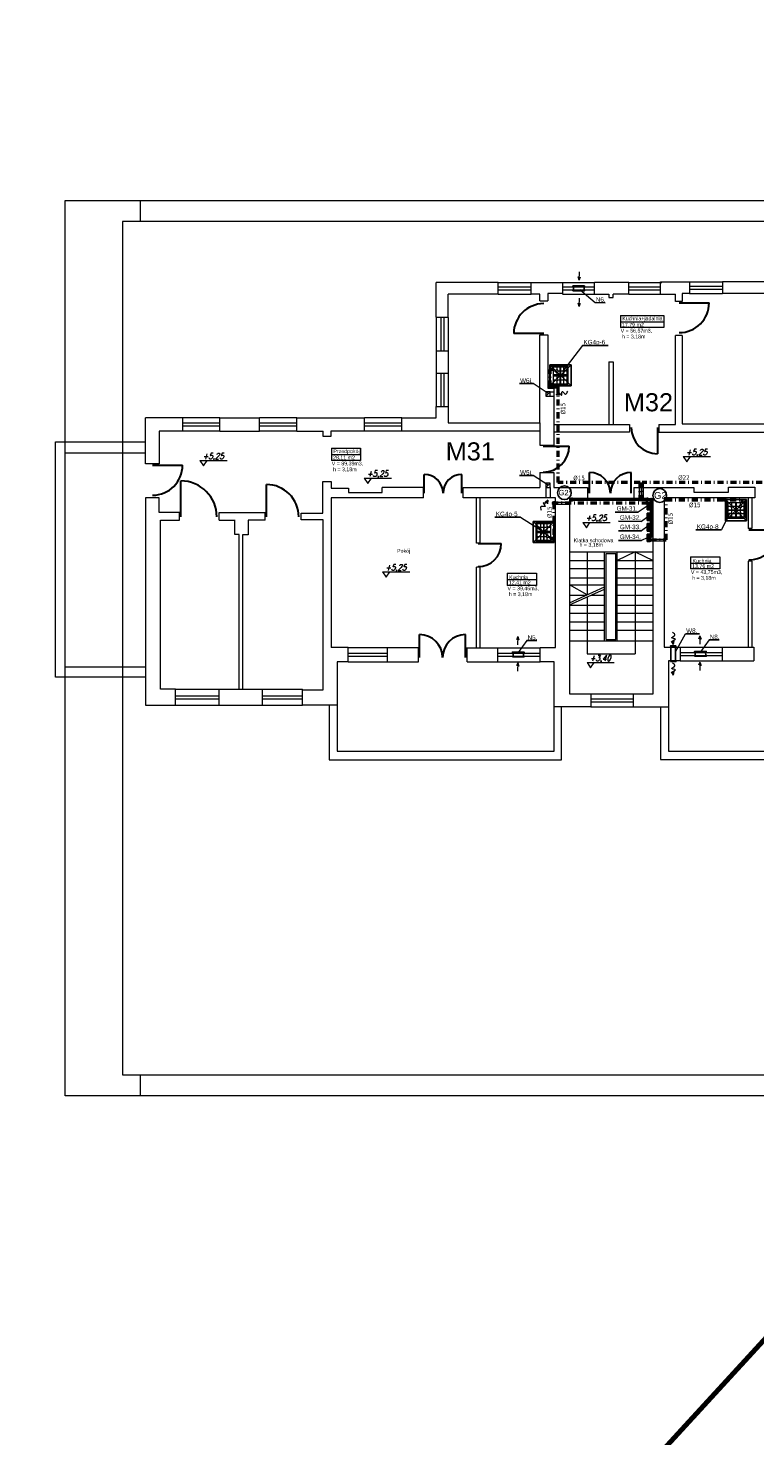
# Model space of a CAD drawing. Extents: x 34439 to 126910, y -74890 to 17912.
# Tile 21 of 144: x 87947 to 90357, y -59745 to -55075. Entities that reach past the tile are written whole.
import ezdxf
from ezdxf.enums import TextEntityAlignment as Align

# ---------------------------------------------------------------- set-up
doc = ezdxf.new("R2010")
doc.units = 0
doc.header["$MEASUREMENT"] = 0
for name, pattern in [('DASHDOT', [8.5, 4, -2, 0.5, -2]), ('DASHED', [19.05, 12.7, -6.35]), ('Przerywana długa', [1058333.301544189, 634999.990463, -423333.311081])]:
    doc.linetypes.add(name, pattern=pattern)
for name, color, linetype, lineweight in [('0.25', 6, 'Continuous', 9), ('062', 62, 'Continuous', 0), ('_konstrukcja', 96, 'Continuous', 20), ('_stolarka', 82, 'Continuous', 30), ('A-ARM', 1, 'Continuous', 15), ('gaz', 1, 'Continuous', 30), ('inst-gaz-rury', 50, 'Continuous', 50), ('inst. - C.O. - opis', 2, 'Continuous', 9), ('Opisy_wymiary.2D77', 7, 'Continuous', 0), ('Opisy_wymiary.2D88', 8, 'Continuous', 0), ('urzadzenia', 6, 'Continuous', 15), ('wymiar', 3, 'Continuous', 13), ('WYMIARKI', 10, 'Continuous', 13)]:
    doc.layers.add(name, color=color, linetype=linetype, lineweight=lineweight)
doc.layers.add('Opisy', color=2, linetype='Continuous')
doc.layers.add('urządzenia', color=140, linetype='Continuous')
doc.styles.add('GENERATED_STYLE_1', font='ARIAL.TTF')
doc.styles.add('ROMANS', font='SIMPLEX.SHX', dxfattribs={"width": 0.85, "oblique": 15, "height": 16})
doc.styles.get("Standard").update_dxf_attribs({"font": 'ARIALN.TTF'})

# ---------------------------------------------------------------- blocks, each defined once
blk = doc.blocks.new('DYBY2002-B01x0504')
at = {"layer": 'A-ARM'}
for p, q in [((0, 60), (60, 60)), ((0, 0), (0, 60)), ((2.5, 11), (2.5, 55.5)), ((3.5, 56.5), (56.5, 56.5)), ((15.5, 47), (15.5, 56.5)), ((28.5, 11), (28.5, 55.5)), ((31.5, 55.5), (31.5, 11)), ((44.5, 56.5), (44.5, 48)), ((57.5, 55.5), (57.5, 11)), ((60, 60), (60, 5)), ((60, 0), (0, 0)), ((2.5, 45), (13.5, 45)), ((57.5, 34), (2.5, 34)), ((2.5, 33.5), (57.5, 33.5)), ((12.5, 22), (2.5, 22)), ((56.5, 10), (3.5, 10)), ((15.5, 25), (15.5, 43)), ((15.5, 10), (15.5, 19)), ((17.5, 45), (41.5, 45)), ((40, 22), (18.5, 22)), ((44.5, 42), (44.5, 26.5)), ((44.5, 17.5), (44.5, 10)), ((47.5, 45), (57.5, 45)), ((57.5, 22), (49, 22)), ((60, 5), (60, 5)), ((60, 5), (60, 0))]:
    blk.add_line(p, q, dxfattribs=at)
for centre, radius in [((15.5, 45), 2), ((44.5, 45), 3), ((15.5, 22), 3), ((44.5, 22), 4.5)]:
    blk.add_circle(centre, radius, dxfattribs=at)
for centre, start, end in [((3.5, 55.5), 90, 180), ((56.5, 55.5), 0, 90), ((3.5, 11), 180, 270), ((56.5, 11), 270, 0)]:
    blk.add_arc(centre, 1, start, end, dxfattribs=at)

msp = doc.modelspace()

# ---------------------------------------------------------------- hatches: boundary and pattern name
at = {"layer": 'inst-gaz-rury', "linetype": 'Continuous'}
h = msp.add_hatch(color=256, dxfattribs=at)
h.paths.add_polyline_path([(89676.3, -56264.7, 0.420252), (89678.5, -56266.9), (89678.5, -56264.7)])
h.paths.add_polyline_path([(89680.8, -56264.7, 0.408201), (89678.5, -56262.4), (89678.5, -56264.7)])
h.paths.add_polyline_path([(89678.5, -56264.7), (89678.5, -56262.4, 0.417728), (89676.3, -56264.7)])
for points in [[(89678.5, -56264.7), (89678.5, -56266.9, 0.409454), (89680.8, -56264.7, 0.001073), (89680.8, -56264.7)], [(90255.7, -56639.5), (90255.7, -56638, 0.409454), (90254.2, -56639.5, 0.001073), (90254.2, -56639.5)], [(89690.8, -56650.9), (89692.3, -56650.9, 0.409454), (89690.8, -56649.4, 0.001073), (89690.8, -56649.4)], [(89690.8, -56650.9), (89690.8, -56653.1, 0.409454), (89693, -56650.9, 0.001073), (89693, -56650.9)], [(89750.3, -56639.2), (89750.3, -56641.5, 0.409454), (89752.5, -56639.2, 0.001073), (89752.5, -56639.2)], [(90000.9, -56639.2), (90000.9, -56641.5, 0.409454), (90003.1, -56639.2, 0.001073), (90003.1, -56639.2)], [(90010.7, -56668.1), (90010.7, -56669.6, 0.409454), (90012.2, -56668.1, 0.001073), (90012.2, -56668.1)], [(90013.3, -56639.2), (90013.3, -56640.7, 0.409454), (90014.7, -56639.2, 0.001073), (90014.7, -56639.2)], [(90013.3, -56655.4), (90013.3, -56656.9, 0.409454), (90014.7, -56655.4, 0.001073), (90014.7, -56655.4)], [(90010.7, -56703.1), (90010.7, -56704.6, 0.409454), (90012.2, -56703.1, 0.001073), (90012.2, -56703.1)], [(90013.3, -56690.4), (90013.3, -56691.9, 0.409454), (90014.7, -56690.4, 0.001073), (90014.7, -56690.4)], [(90013.3, -56725.4), (90013.3, -56726.9, 0.409454), (90014.7, -56725.4, 0.001073), (90014.7, -56725.4)], [(90010.7, -56738.1), (90010.7, -56739.6, 0.409454), (90012.2, -56738.1, 0.001073), (90012.2, -56738.1)], [(90010.7, -56773.1), (90010.7, -56774.6, 0.409454), (90012.2, -56773.1, 0.001073), (90012.2, -56773.1)], [(90013.3, -56760.4), (90013.3, -56761.9, 0.409454), (90014.7, -56760.4, 0.001073), (90014.7, -56760.4)]]:
    msp.add_hatch(color=256, dxfattribs=at).paths.add_polyline_path(points)
h = msp.add_hatch(color=256, dxfattribs=at)
h.paths.add_polyline_path([(89748, -56639.2, 0.420252), (89750.3, -56641.5), (89750.3, -56639.2)])
h.paths.add_polyline_path([(89752.5, -56639.2, 0.408201), (89750.3, -56637), (89750.3, -56639.2)])
h.paths.add_polyline_path([(89750.3, -56639.2), (89750.3, -56637, 0.417728), (89748, -56639.2)])
h = msp.add_hatch(color=256, dxfattribs=at)
h.paths.add_polyline_path([(89998.6, -56639.2, 0.420252), (90000.9, -56641.5), (90000.9, -56639.2)])
h.paths.add_polyline_path([(90003.1, -56639.2, 0.408201), (90000.9, -56637), (90000.9, -56639.2)])
h.paths.add_polyline_path([(90000.9, -56639.2), (90000.9, -56637, 0.417728), (89998.6, -56639.2)])
h = msp.add_hatch(color=256, dxfattribs=at)
h.paths.add_polyline_path([(90011.7, -56639.2, 0.420252), (90013.3, -56640.7), (90013.3, -56639.2)])
h.paths.add_polyline_path([(90014.7, -56639.2, 0.408201), (90013.3, -56637.7), (90013.3, -56639.2)])
h.paths.add_polyline_path([(90013.3, -56639.2), (90013.3, -56637.7, 0.417728), (90011.7, -56639.2)])
h = msp.add_hatch(color=256, dxfattribs=at)
h.paths.add_polyline_path([(90257.2, -56639.5, 0.420252), (90255.7, -56638), (90255.7, -56639.5)])
h.paths.add_polyline_path([(90254.2, -56639.5, 0.408201), (90255.7, -56641), (90255.7, -56639.5)])
h.paths.add_polyline_path([(90255.7, -56639.5), (90255.7, -56641, 0.417728), (90257.2, -56639.5)])
h = msp.add_hatch(color=256, dxfattribs=at)
h.paths.add_polyline_path([(89688.5, -56650.9, 0.420252), (89690.8, -56653.1), (89690.8, -56650.9)])
h.paths.add_polyline_path([(89693, -56650.9, 0.408201), (89690.8, -56648.6), (89690.8, -56650.9)])
h.paths.add_polyline_path([(89690.8, -56650.9), (89690.8, -56648.6, 0.417728), (89688.5, -56650.9)])
h = msp.add_hatch(color=256, dxfattribs=at)
h.paths.add_polyline_path([(89690.8, -56652.4, 0.420252), (89692.3, -56650.9), (89690.8, -56650.9)])
h.paths.add_polyline_path([(89690.8, -56649.4, 0.408201), (89689.3, -56650.9), (89690.8, -56650.9)])
h.paths.add_polyline_path([(89690.8, -56650.9), (89689.3, -56650.9, 0.417728), (89690.8, -56652.4)])
h = msp.add_hatch(color=256, dxfattribs=at)
h.paths.add_polyline_path([(90009.2, -56668.1, 0.420252), (90010.7, -56669.6), (90010.7, -56668.1)])
h.paths.add_polyline_path([(90012.2, -56668.1, 0.408201), (90010.7, -56666.6), (90010.7, -56668.1)])
h.paths.add_polyline_path([(90010.7, -56668.1), (90010.7, -56666.6, 0.417728), (90009.2, -56668.1)])
h = msp.add_hatch(color=256, dxfattribs=at)
h.paths.add_polyline_path([(90011.7, -56655.4, 0.420252), (90013.3, -56656.9), (90013.3, -56655.4)])
h.paths.add_polyline_path([(90014.7, -56655.4, 0.408201), (90013.3, -56653.9), (90013.3, -56655.4)])
h.paths.add_polyline_path([(90013.3, -56655.4), (90013.3, -56653.9, 0.417728), (90011.7, -56655.4)])
h = msp.add_hatch(color=256, dxfattribs=at)
h.paths.add_polyline_path([(90009.2, -56703.1, 0.420252), (90010.7, -56704.6), (90010.7, -56703.1)])
h.paths.add_polyline_path([(90012.2, -56703.1, 0.408201), (90010.7, -56701.6), (90010.7, -56703.1)])
h.paths.add_polyline_path([(90010.7, -56703.1), (90010.7, -56701.6, 0.417728), (90009.2, -56703.1)])
h = msp.add_hatch(color=256, dxfattribs=at)
h.paths.add_polyline_path([(90011.7, -56690.4, 0.420252), (90013.3, -56691.9), (90013.3, -56690.4)])
h.paths.add_polyline_path([(90014.7, -56690.4, 0.408201), (90013.3, -56688.9), (90013.3, -56690.4)])
h.paths.add_polyline_path([(90013.3, -56690.4), (90013.3, -56688.9, 0.417728), (90011.7, -56690.4)])
h = msp.add_hatch(color=256, dxfattribs=at)
h.paths.add_polyline_path([(90011.7, -56725.4, 0.420252), (90013.3, -56726.9), (90013.3, -56725.4)])
h.paths.add_polyline_path([(90014.7, -56725.4, 0.408201), (90013.3, -56723.9), (90013.3, -56725.4)])
h.paths.add_polyline_path([(90013.3, -56725.4), (90013.3, -56723.9, 0.417728), (90011.7, -56725.4)])
h = msp.add_hatch(color=256, dxfattribs=at)
h.paths.add_polyline_path([(90009.2, -56738.1, 0.420252), (90010.7, -56739.6), (90010.7, -56738.1)])
h.paths.add_polyline_path([(90012.2, -56738.1, 0.408201), (90010.7, -56736.6), (90010.7, -56738.1)])
h.paths.add_polyline_path([(90010.7, -56738.1), (90010.7, -56736.6, 0.417728), (90009.2, -56738.1)])
h = msp.add_hatch(color=256, dxfattribs=at)
h.paths.add_polyline_path([(90009.2, -56773.1, 0.420252), (90010.7, -56774.6), (90010.7, -56773.1)])
h.paths.add_polyline_path([(90012.2, -56773.1, 0.408201), (90010.7, -56771.6), (90010.7, -56773.1)])
h.paths.add_polyline_path([(90010.7, -56773.1), (90010.7, -56771.6, 0.417728), (90009.2, -56773.1)])
h = msp.add_hatch(color=256, dxfattribs=at)
h.paths.add_polyline_path([(90011.7, -56760.4, 0.420252), (90013.3, -56761.9), (90013.3, -56760.4)])
h.paths.add_polyline_path([(90014.7, -56760.4, 0.408201), (90013.3, -56758.9), (90013.3, -56760.4)])
h.paths.add_polyline_path([(90013.3, -56760.4), (90013.3, -56758.9, 0.417728), (90011.7, -56760.4)])

# ---------------------------------------------------------------- linework, layer by layer
at = {"linetype": 'Continuous', "lineweight": 18}
for p, q in [((89911.3, -56028.5), (90054.9, -56028.5)), ((89911.3, -56028.5), (89911.3, -56068.7)), ((90054.9, -56028.5), (90054.9, -56068.7)), ((89911.3, -56049.1), (90054.9, -56049.1)), ((90054.9, -56068.7), (89911.3, -56068.7)), ((88953.1, -56469), (89049.7, -56469)), ((88953.1, -56469), (88953.1, -56509.2)), ((88953.1, -56489.5), (89049.7, -56489.5)), ((89049.7, -56469), (89049.7, -56509.2)), ((89049.7, -56509.2), (88953.1, -56509.2)), ((90144.2, -56829), (90240.7, -56829)), ((90144.2, -56829), (90144.2, -56869.2)), ((90144.2, -56849.6), (90240.7, -56849.6)), ((90240.7, -56869.2), (90144.2, -56869.2)), ((90240.7, -56829), (90240.7, -56869.2)), ((89536, -56883.4), (89632.5, -56883.4)), ((89536, -56883.4), (89536, -56923.6)), ((89536, -56903.9), (89632.5, -56903.9)), ((89632.5, -56883.4), (89632.5, -56923.6)), ((89632.5, -56923.6), (89536, -56923.6))]:
    msp.add_line(p, q, dxfattribs=at)
at = {"linetype": 'DASHED', "ltscale": 20}
for p, q in [((89747.4, -56262.3), (89677.4, -56192.3)), ((89747.6, -56192.3), (89677.6, -56262.3)), ((90259.7, -56709.2), (90329.7, -56639.2)), ((90329.7, -56709.4), (90259.7, -56639.4)), ((89621.7, -56781.7), (89691.7, -56711.7)), ((89621.9, -56711.7), (89691.9, -56781.7))]:
    msp.add_line(p, q, dxfattribs=at)
for points in [[(89747.4, -56192.3), (89677.4, -56192.3), (89677.4, -56262.3), (89747.4, -56262.3)], [(90329.7, -56709.2), (90329.7, -56639.2), (90259.7, -56639.2), (90259.7, -56709.2)], [(89621.9, -56781.7), (89691.9, -56781.7), (89691.9, -56711.7), (89621.9, -56711.7)]]:
    msp.add_lwpolyline(points, close=True, dxfattribs=at)
at = {"layer": '0.25'}
for p, q in [((89774.6, -55911.4), (89775.3, -55883.5)), ((89774.6, -55911.3), (89770.8, -55900.3)), ((89774.6, -55911.3), (89779, -55900.4)), ((89774.6, -55998.6), (89775.3, -55970.7)), ((89774.6, -55998.5), (89770.8, -55987.5)), ((89774.6, -55998.5), (89779, -55987.6)), ((89698, -56290.4), (89709.1, -56286.3)), ((89698.1, -56290.3), (89706.9, -56282.7)), ((89698.1, -56290.3), (89709.8, -56290.4)), ((89670.7, -56641.3), (89661.8, -56648.9)), ((89670.8, -56641.3), (89664.9, -56651.6)), ((89670.7, -56641.3), (89668.9, -56652.9)), ((89571.1, -57093.1), (89566.7, -57103.9)), ((89571.1, -57093), (89570.3, -57120.9)), ((89571.1, -57093.1), (89574.9, -57104.1)), ((90175.1, -57090.8), (90170.8, -57101.6)), ((90175.1, -57090.7), (90174.4, -57118.6)), ((90175.1, -57090.8), (90179, -57101.8)), ((90086.8, -57119.3), (90081.2, -57109.1)), ((90086.8, -57119.4), (90085.1, -57107.7)), ((90086.8, -57119.3), (90089.3, -57107.9)), ((89571.1, -57180.3), (89566.7, -57191.1)), ((89571.1, -57180.2), (89570.3, -57208.1)), ((89571.1, -57180.3), (89574.9, -57191.3)), ((90175.1, -57177.9), (90170.8, -57188.8)), ((90175.1, -57177.9), (90174.4, -57205.8)), ((90175.1, -57177.9), (90179, -57189)), ((90086.8, -57221.2), (90081.2, -57211)), ((90086.8, -57221.3), (90085.1, -57209.6)), ((90086.8, -57221.2), (90089.3, -57209.8))]:
    msp.add_line(p, q, dxfattribs=at)
for points in [[(89709.1, -56286.3), (89712.2, -56288.4), (89718.9, -56301.5), (89714.4, -56270.3), (89729.7, -56296.1), (89734.3, -56284.7), (89736.4, -56279.3)], [(89664.9, -56651.6), (89661.2, -56652), (89647.7, -56646.3), (89671.3, -56667.2), (89642.9, -56657.5), (89646.9, -56669.2), (89648.7, -56674.6)], [(90085.1, -57107.7), (90087.8, -57105.1), (90102, -57101.2), (90070.6, -57099.2), (90098.9, -57089.5), (90088.7, -57082.7), (90083.8, -57079.5)], [(90085.1, -57209.6), (90087.8, -57207), (90102, -57203.2), (90070.6, -57201.1), (90098.9, -57191.4), (90088.7, -57184.6), (90083.8, -57181.4)]]:
    msp.add_open_spline(points, degree=3, knots=[11.780807, 11.780807, 11.780807, 11.780807, 21.987019, 35.220977, 49.180037, 61.636698, 61.636698, 61.636698, 61.636698], dxfattribs=at)
at = {"layer": '062', "linetype": 'Przerywana długa', "flags": 128}
msp.add_lwpolyline([(88069.7, -55647), (92269.7, -55647), (92269.7, -58617), (88069.7, -58617)], close=True, dxfattribs=at)
at = {"layer": '_konstrukcja', "lineweight": 70, "ltscale": 50}
msp.add_line((103469.4, -45190), (84133.8, -66231.7), dxfattribs=at)
at = {"layer": '_konstrukcja', "ltscale": 50}
for p, q in [((89505.6, -55919.2), (89300.4, -55919.2)), ((89300.4, -56033.7), (89300.4, -55919.2)), ((89505.6, -55958), (89505.6, -55919.2)), ((89505.6, -55919.2), (89615, -55919.2)), ((89505.6, -55933.6), (89615, -55933.6)), ((89615, -55958), (89615, -55919.2)), ((89615, -55919.2), (89718.9, -55919.2)), ((89718.9, -55919.2), (89718.9, -55956.1)), ((89718.9, -55919.2), (89824.8, -55919.2)), ((89718.9, -55933.6), (89824.8, -55933.6)), ((89824.8, -55958), (89824.8, -55919.2)), ((89939.3, -55919.2), (89824.8, -55919.2)), ((89939.3, -55958), (89939.3, -55919.2)), ((89939.3, -55919.2), (90048.7, -55919.2)), ((89939.3, -55933.6), (90044.4, -55933.6)), ((90044.4, -55958), (90044.4, -55917.2)), ((90044.4, -55917.2), (90140.9, -55917.2)), ((90140.9, -55917.2), (90140.9, -55954.6)), ((90140.9, -55917.2), (90250.3, -55917.2)), ((90140.9, -55931.6), (90250.3, -55931.6)), ((90250.3, -55917.2), (90250.3, -55956)), ((90448.9, -55917.2), (90250.3, -55917.2)), ((89505.6, -55958), (89340, -55958)), ((89340, -56033.7), (89340, -55958)), ((89505.6, -55943.6), (89615, -55943.6)), ((89505.6, -55958), (89615, -55958)), ((89643.8, -55958), (89615, -55958)), ((89643.8, -55980), (89643.8, -55958)), ((89643.8, -55980), (89670.4, -55980)), ((89718.9, -55956.1), (89670.4, -55956.1)), ((89670.4, -55956.1), (89670.4, -55980)), ((89718.9, -55943.6), (89824.8, -55943.6)), ((89718.9, -55958), (89828.2, -55958)), ((89824.8, -55958), (89873.1, -55958)), ((89873.1, -55958), (89873.1, -55969.1)), ((89873.1, -55969.1), (89887.3, -55969.1)), ((89887.3, -55969.1), (89887.3, -55958)), ((89939.3, -55958), (89887.3, -55958)), ((89939.3, -55943.6), (90044.4, -55943.6)), ((89939.3, -55958), (90093.7, -55958)), ((90093.7, -55981.7), (90093.7, -55958)), ((90116, -55981.7), (90093.7, -55981.7)), ((90140.9, -55956), (90116, -55956)), ((90116, -55956), (90116, -55981.7)), ((90140.9, -55941.6), (90250.3, -55941.6)), ((90140.9, -55956), (90250.3, -55956)), ((90416.5, -55956), (90250.3, -55956)), ((89300.4, -56033.7), (89340, -56033.7)), ((89300.4, -56035.6), (89300.4, -56146)), ((89315.2, -56035.6), (89315.2, -56146)), ((89325.2, -56035.6), (89325.2, -56146)), ((89340, -56035.6), (89340, -56146)), ((89643.8, -56384.7), (89643.8, -56093)), ((89643.8, -56093), (89670.4, -56093)), ((89670.4, -56093), (89670.4, -56269.7)), ((90093.7, -56390.3), (90093.7, -56094.8)), ((90116, -56094.8), (90093.7, -56094.8)), ((90116, -56094.8), (90116, -56388.4)), ((89300.4, -56146), (89340, -56146)), ((89300.4, -56146), (89300.4, -56220.3)), ((89340, -56146), (89340, -56220.3)), ((89873.1, -56182.7), (89887.3, -56182.7)), ((89873.1, -56182.7), (89873.1, -56390.3)), ((89887.3, -56182.7), (89887.3, -56390.3)), ((89300.4, -56220.3), (89340, -56220.3)), ((89300.4, -56220.3), (89300.4, -56330.7)), ((89315.2, -56220.3), (89315.2, -56330.7)), ((89325.2, -56220.3), (89325.2, -56330.7)), ((89340, -56220.3), (89340, -56330.7)), ((89664.4, -56295.7), (89678.4, -56281.7)), ((89670.4, -56269.7), (89690.4, -56269.7)), ((89678.4, -56281.7), (89690.4, -56281.7)), ((89678.4, -56295.7), (89690.4, -56295.7)), ((89690.4, -56269.7), (89690.4, -56390.3)), ((89300.4, -56368.2), (89300.4, -56330.7)), ((89300.4, -56330.7), (89340, -56330.7)), ((89340, -56330.7), (89340, -56384.7)), ((88336.5, -56520.8), (88336.5, -56368.2)), ((88459.6, -56368.2), (88336.5, -56368.2)), ((88459.6, -56412.1), (88459.6, -56368.2)), ((88583, -56368.2), (88459.6, -56368.2)), ((88583, -56385.2), (88459.6, -56385.2)), ((88583, -56395.2), (88459.6, -56395.2)), ((88583, -56412.1), (88583, -56368.2)), ((88583, -56368.2), (88714.5, -56368.2)), ((88714.5, -56412.1), (88714.5, -56368.2)), ((88837.9, -56368.2), (88714.5, -56368.2)), ((88837.9, -56385.2), (88714.5, -56385.2)), ((88837.9, -56395.2), (88714.5, -56395.2)), ((88837.9, -56412.1), (88837.9, -56368.2)), ((88837.9, -56368.2), (89062.5, -56368.2)), ((89062.5, -56412.1), (89062.5, -56368.2)), ((89185.9, -56368.2), (89062.5, -56368.2)), ((89185.9, -56385.2), (89062.5, -56385.2)), ((89185.9, -56395.2), (89062.5, -56395.2)), ((89185.9, -56412.1), (89185.9, -56368.2)), ((89185.9, -56368.2), (89300.4, -56368.2)), ((89340, -56384.7), (89643.8, -56384.7)), ((89643.8, -56384.7), (89643.8, -56458.8)), ((89690.4, -56384.7), (89690.4, -56458.8)), ((89690.4, -56390.3), (89734.7, -56390.3)), ((89734.7, -56390.3), (89941.5, -56390.3)), ((89941.5, -56390.3), (89941.5, -56415.5)), ((90038.9, -56390.3), (90038.9, -56415.5)), ((90038.9, -56390.3), (90093.7, -56390.3)), ((90116, -56388.4), (90416.5, -56388.4)), ((88037.7, -57228.1), (88037.7, -56447.8)), ((88037.7, -56447.8), (88336.5, -56447.8)), ((88459.6, -56412.1), (88381.9, -56412.1)), ((88381.9, -56412.1), (88381.9, -56520.8)), ((88583, -56412.1), (88459.6, -56412.1)), ((88583, -56412.1), (88714.5, -56412.1)), ((88837.9, -56412.1), (88714.5, -56412.1)), ((88837.9, -56412.1), (88925.5, -56412.1)), ((88925.5, -56430.1), (88925.5, -56412.1)), ((88950.9, -56430.1), (88925.5, -56430.1)), ((89062.5, -56412.1), (88950.9, -56412.1)), ((88950.9, -56412.1), (88950.9, -56430.1)), ((89185.9, -56412.1), (89062.5, -56412.1)), ((89643.8, -56412.1), (89185.9, -56412.1)), ((89941.5, -56415.5), (89690.4, -56415.5)), ((90038.9, -56415.5), (90567.8, -56415.5)), ((88336.5, -56485), (88068.6, -56485)), ((88068.6, -56485), (88068.6, -57194.1)), ((89643.8, -56458.8), (89690.4, -56458.8)), ((88381.9, -56520.8), (88336.5, -56520.8)), ((88924.6, -56683.8), (88924.6, -56579.7)), ((88924.6, -56579.7), (88951.8, -56579.7)), ((88951.8, -56579.7), (88951.8, -56601)), ((89643.8, -56548.8), (89690.4, -56548.8)), ((89643.8, -56548.8), (89643.8, -56598.8)), ((89664.4, -56598.8), (89678.4, -56584.8)), ((89690.4, -56548.8), (89690.4, -56598.8)), ((88381.9, -56633.9), (88336.5, -56633.9)), ((88336.5, -56633.9), (88336.5, -57321.5)), ((88382, -56681.9), (88382, -56633.9)), ((89257.9, -56633.5), (88951.5, -56633.5)), ((88951.5, -56633.5), (88951.5, -57130.2)), ((88951.8, -56601), (89009.7, -56601)), ((89009.7, -56601), (89009.7, -56615.2)), ((89009.7, -56615.2), (89120.9, -56615.2)), ((89120.9, -56615.2), (89120.9, -56598.8)), ((89257.9, -56598.8), (89120.9, -56598.8)), ((89257.9, -56633.5), (89257.9, -56598.8)), ((89390.2, -56633.5), (89390.2, -56598.8)), ((89390.2, -56598.8), (89643.8, -56598.8)), ((89696.4, -56633.5), (89390.2, -56633.5)), ((89434.4, -56783.5), (89434.4, -56633.5)), ((89446.4, -56783.5), (89446.4, -56633.5)), ((89664.4, -56598.8), (89664.4, -56633.5)), ((89678.4, -56598.8), (89678.4, -56633.5)), ((89690.4, -56598.8), (89801.7, -56598.8)), ((89696.4, -57130.2), (89696.4, -56633.5)), ((89801.7, -56635.6), (89742.8, -56635.6)), ((89742.8, -56635.6), (89742.8, -57283.7)), ((89801.7, -56598.8), (89801.7, -56635.6)), ((89955.5, -56598.8), (89955.5, -56635.6)), ((89955.5, -56598.8), (90154.3, -56598.8)), ((89955.5, -56635.6), (90019.4, -56635.6)), ((90019.4, -57283.7), (90019.4, -56635.6)), ((90356.6, -56633.7), (90056.4, -56633.7)), ((90056.4, -56633.7), (90056.4, -57128.6)), ((90154.3, -56598.8), (90154.3, -56614.8)), ((90154.3, -56614.8), (90269.3, -56614.8)), ((90269.3, -56614.8), (90269.3, -56597.7)), ((90269.3, -56597.7), (90356.6, -56597.7)), ((90334.6, -56633.7), (90334.6, -56735.4)), ((90346.6, -56633.7), (90346.6, -56735.4)), ((90356.6, -56597.7), (90356.6, -56633.7)), ((88449.4, -56681.9), (88382, -56681.9)), ((88449.4, -56707.8), (88449.4, -56681.9)), ((88580.1, -56707.8), (88580.1, -56681.9)), ((88580.1, -56681.9), (88732.9, -56681.9)), ((88732.9, -56707.8), (88732.9, -56681.9)), ((88852.5, -56706.2), (88852.5, -56683.8)), ((88852.5, -56683.8), (88924.6, -56683.8)), ((88385.6, -57268.1), (88385.6, -56707.8)), ((88385.6, -56707.8), (88449.4, -56707.8)), ((88580.1, -56707.8), (88632.8, -56707.8)), ((88632.8, -56755.4), (88632.8, -56706.6)), ((88732.9, -56707.8), (88676.3, -56707.8)), ((88676.3, -56707.8), (88676.3, -56756.6)), ((88925.7, -56706.2), (88852.5, -56706.2)), ((88925.7, -57270.4), (88925.7, -56706.2)), ((88646.4, -56755.4), (88632.8, -56755.4)), ((88646.4, -57268.1), (88646.4, -56755.4)), ((88676.3, -56756.6), (88657.9, -56756.6)), ((88657.9, -56756.6), (88657.9, -57268.1)), ((90346.6, -56735.4), (90334.6, -56735.4)), ((89446.4, -56783.5), (89434.4, -56783.5)), ((89742.8, -56812.7), (90019.4, -56812.7)), ((89800.9, -56812.7), (89800.9, -56955)), ((89859, -57108.1), (89859, -56812.7)), ((89864, -56817.7), (89895.7, -56817.7)), ((89864, -57103.1), (89864, -56817.7)), ((89895.7, -57103.1), (89895.7, -56817.7)), ((89900.7, -57108.1), (89900.7, -56812.7)), ((89960.1, -56812.7), (89900.7, -56840.8)), ((89960.1, -56812.7), (89960.1, -57150.8)), ((89960.1, -56812.7), (90019.4, -56840.8)), ((89434.4, -57130.2), (89434.4, -56863.5)), ((89446.4, -56863.5), (89434.4, -56863.5)), ((89446.4, -57130.2), (89446.4, -56863.5)), ((89742.8, -56840.8), (89859, -56840.8)), ((89742.8, -56868.1), (89859, -56868.1)), ((89900.7, -56840.8), (90019.4, -56840.8)), ((89900.7, -56868.1), (90019.4, -56868.1)), ((90334.6, -56843.5), (90334.6, -57128.6)), ((90346.6, -56843.5), (90334.6, -56843.5)), ((90346.6, -56843.5), (90346.6, -57128.6)), ((89742.8, -56898.4), (89859, -56898.4)), ((89900.7, -56898.4), (90019.4, -56898.4)), ((89742.8, -56922), (89859, -56922)), ((89800.9, -56955), (89742.8, -56922)), ((89742.8, -56981.2), (89859, -56928.9)), ((89742.8, -56988.2), (89859, -56935.9)), ((89742.8, -56956), (89798.7, -56956)), ((89800.9, -56962), (89800.9, -57150.8)), ((89814.3, -56956), (89859, -56956)), ((89900.7, -56922), (90019.4, -56922)), ((89900.7, -56956), (90019.4, -56956)), ((89742.8, -56989.3), (89859, -56989.3)), ((89900.7, -56989.3), (90019.4, -56989.3)), ((89742.8, -57015.6), (89859, -57015.6)), ((89742.8, -57044.7), (89859, -57044.7)), ((89900.7, -57015.6), (90019.4, -57015.6)), ((89900.7, -57044.7), (90019.4, -57044.7)), ((89742.8, -57072.4), (89859, -57072.4)), ((89864, -57103.1), (89895.7, -57103.1)), ((89900.7, -57072.4), (90019.4, -57072.4)), ((89008.2, -57130.2), (88951.5, -57130.2)), ((89008.2, -57176.9), (89008.2, -57130.2)), ((89008.2, -57130.2), (89138.3, -57130.2)), ((89008.2, -57148.6), (89138.3, -57148.6)), ((89138.3, -57176.9), (89138.3, -57130.2)), ((89138.3, -57130.2), (89241.7, -57130.2)), ((89241.7, -57176.9), (89241.7, -57130.2)), ((89402.8, -57177.1), (89402.8, -57130.2)), ((89402.8, -57130.4), (89504.7, -57130.4)), ((89504.7, -57176.9), (89504.7, -57130.2)), ((89504.7, -57130.4), (89645.1, -57130.4)), ((89504.7, -57148.6), (89645.1, -57148.6)), ((89645.1, -57176.9), (89645.1, -57130.2)), ((89645.1, -57130.2), (89696.4, -57130.2)), ((89742.8, -57108.1), (90019.4, -57108.1)), ((89800.9, -57150.8), (89960.1, -57150.8)), ((90056.4, -57128.6), (90109, -57128.6)), ((90109, -57128.6), (90109, -57173.9)), ((90109, -57128.6), (90249, -57128.6)), ((90109, -57146.2), (90249, -57146.2)), ((90249, -57128.6), (90249, -57173.9)), ((90249, -57128.6), (90353.3, -57128.6)), ((90353.3, -57128.6), (90353.3, -57173.9)), ((88068.6, -57194.1), (88336.5, -57194.1)), ((89008.2, -57176.9), (88971.5, -57176.9)), ((88971.5, -57176.9), (88971.5, -57322.1)), ((89008.2, -57158.6), (89138.3, -57158.6)), ((89008.2, -57176.9), (89138.3, -57176.9)), ((89138.3, -57176.9), (89241.7, -57176.9)), ((89402.8, -57177.1), (89504.7, -57177.1)), ((89504.7, -57158.6), (89645.1, -57158.6)), ((89504.7, -57177), (89645.1, -57177)), ((89691.3, -57176.9), (89645.1, -57176.9)), ((89691.3, -57326.2), (89691.3, -57176.9)), ((90109, -57173.9), (90070.7, -57173.9)), ((90070.7, -57173.9), (90070.7, -57326.2)), ((90109, -57156.2), (90249, -57156.2)), ((90109, -57173.9), (90249, -57173.9)), ((90249, -57173.9), (90353.3, -57173.9)), ((88336.5, -57228.1), (88037.7, -57228.1)), ((88436, -57268.1), (88385.6, -57268.1)), ((88436, -57321.5), (88436, -57268.1)), ((88436, -57268.1), (88581, -57268.1)), ((88436, -57289.8), (88581, -57289.8)), ((88581, -57321.5), (88581, -57268.1)), ((88581, -57268.1), (88723.7, -57268.1)), ((88723.7, -57321.5), (88723.7, -57268.1)), ((88723.7, -57268.1), (88856.3, -57268.1)), ((88723.7, -57289.8), (88856.3, -57289.8)), ((88856.3, -57321.5), (88856.3, -57268.1)), ((88856.3, -57270.4), (88925.7, -57270.4)), ((89742.8, -57283.7), (89813.2, -57283.7)), ((89813.2, -57283.7), (89813.2, -57326.2)), ((89813.2, -57283.7), (89953.2, -57283.7)), ((89953.2, -57283.7), (89953.2, -57326.2)), ((89953.2, -57283.7), (90019.4, -57283.7)), ((88336.5, -57321.5), (88436, -57321.5)), ((88436, -57299.8), (88581, -57299.8)), ((88436, -57321.5), (88581, -57321.5)), ((88581, -57321.5), (88723.7, -57321.5)), ((88723.7, -57299.8), (88856.3, -57299.8)), ((88723.7, -57321.5), (88856.3, -57321.5)), ((88971.5, -57321.5), (88856.3, -57321.5)), ((88945.1, -57322.1), (88945.1, -57502.3)), ((88971.5, -57322.1), (88971.5, -57473.5)), ((89813.2, -57326.2), (89691.3, -57326.2)), ((89691.3, -57473.5), (89691.3, -57326.2)), ((89715.7, -57502.3), (89715.7, -57326.2)), ((89813.2, -57299.9), (89953.2, -57299.9)), ((89813.2, -57309.9), (89953.2, -57309.9)), ((89813.2, -57326.2), (89953.2, -57326.2)), ((89953.2, -57326.2), (90070.7, -57326.2)), ((90044.5, -57326.2), (90044.5, -57501.4)), ((90070.7, -57326.2), (90070.7, -57474.2)), ((88971.5, -57473.5), (89691.3, -57473.5)), ((90070.7, -57474.2), (90786.5, -57474.2)), ((88945.1, -57502.3), (89715.7, -57502.3)), ((90044.5, -57501.4), (90811.6, -57501.4))]:
    msp.add_line(p, q, dxfattribs=at)
for points in [[(89664.4, -56295.7), (89678.4, -56295.7), (89678.4, -56281.7), (89664.4, -56281.7)], [(89664.4, -56598.8), (89678.4, -56598.8), (89678.4, -56584.8), (89664.4, -56584.8)]]:
    msp.add_lwpolyline(points, close=True, dxfattribs=at)
at = {"layer": '_stolarka', "linetype": 'ByBlock', "ltscale": 50}
for p, q in [((90106.1, -55986), (90205.5, -55986)), ((89656.8, -56088.7), (89557.4, -56088.7)), ((90033.8, -56400.5), (90033.8, -56486.9)), ((89655.2, -56461.6), (89741.6, -56461.6)), ((88359.7, -56525.1), (88459.1, -56525.1)), ((88453.5, -56696.5), (88453.5, -56577.2)), ((88737.1, -56696.5), (88737.1, -56589.2)), ((89260.9, -56618), (89260.9, -56555.8)), ((89385.3, -56618), (89385.3, -56555.8)), ((89808.9, -56618), (89808.9, -56548.9)), ((89947.2, -56618), (89947.2, -56548.9)), ((90336.7, -56739.7), (90436.1, -56739.7)), ((89439.8, -56785), (89516.3, -56785)), ((89245.3, -57163.2), (89245.3, -57087.2)), ((89397.3, -57163.2), (89397.3, -57087.2))]:
    msp.add_line(p, q, dxfattribs=at)
for centre, radius, start, end in [((89656.8, -56088.7), 99.4, 90, 180), ((90106.1, -55986), 99.4, 270, 0), ((90033.8, -56400.5), 86.4, 180, 270), ((89655.2, -56461.6), 86.4, 270, 0), ((88359.7, -56525.1), 99.4, 270, 0), ((88453.5, -56696.5), 119.2, 0, 90), ((88737.1, -56696.5), 107.3, 0, 90), ((89260.9, -56618), 62.2, 0, 90), ((89385.3, -56618), 62.2, 90, 180), ((89808.9, -56618), 69.1, 0, 90), ((89947.2, -56618), 69.1, 90, 180), ((90336.7, -56739.7), 99.4, 270, 0), ((89439.8, -56785), 76.5, 270, 0), ((89245.3, -57163.2), 76, 0, 90), ((89397.3, -57163.2), 76, 90, 180)]:
    msp.add_arc(centre, radius, start, end, dxfattribs=at)
at = {"layer": 'gaz', "linetype": 'Continuous', "lineweight": 30}
for p, q in [((90005.3, -56655.4), (90007.8, -56655.4)), ((90005.3, -56690.4), (90007.8, -56690.4)), ((90005.3, -56725.4), (90007.8, -56725.4)), ((90005.3, -56760.4), (90007.8, -56760.4))]:
    msp.add_line(p, q, dxfattribs=at)
at = {"layer": 'inst-gaz-rury', "linetype": 'Continuous'}
for p, q in [((89688.5, -56207.4), (89677.7, -56207.4)), ((90005.3, -56655.4), (90013.6, -56655.4)), ((90005.3, -56668.1), (90010.7, -56668.1)), ((90314.6, -56650.3), (90314.6, -56639.5)), ((90005.3, -56690.4), (90013.6, -56690.4)), ((90005.3, -56703.1), (90010.7, -56703.1)), ((90005.3, -56725.4), (90013.6, -56725.4)), ((89680.8, -56766.6), (89691.6, -56766.6)), ((90005.3, -56738.1), (90010.7, -56738.1)), ((90005.3, -56760.4), (90013.6, -56760.4)), ((90005.3, -56773.1), (90010.7, -56773.1))]:
    msp.add_line(p, q, dxfattribs=at)
at = {"layer": 'inst-gaz-rury', "linetype": 'DASHDOT', "ltscale": 5}
for p, q in [((89678.5, -56264.7), (89678.5, -56207.4)), ((89678.5, -56264.7), (89704, -56264.7)), ((89704, -56264.7), (89704, -56582.9)), ((89976.8, -56582.9), (89704, -56582.9)), ((89976.8, -56644.1), (89976.8, -56582.9)), ((90848.7, -56582.9), (89983.9, -56582.9)), ((89984.1, -56643), (89984.1, -56582.9)), ((90002.6, -56650.9), (89690.8, -56650.9)), ((89690.8, -56650.9), (89690.8, -56766.6)), ((90062.6, -56639.5), (90314.6, -56639.5)), ((90062.6, -56773.1), (90062.6, -56639.5)), ((90010.7, -56773.1), (90062.6, -56773.1))]:
    msp.add_line(p, q, dxfattribs=at)
at = {"layer": 'inst-gaz-rury', "ltscale": 50}
for p, q in [((90000.9, -56639.2), (89750.3, -56639.2)), ((90000.9, -56639.2), (90013.2, -56639.2)), ((90013.2, -56639.2), (90013.2, -56760.4))]:
    msp.add_line(p, q, dxfattribs=at)
at = {"layer": 'inst-gaz-rury', "linetype": 'Continuous'}
for centre, radius in [((89678.5, -56264.7), 2.25), ((89750.3, -56639.2), 2.25), ((90000.9, -56639.2), 2.25), ((90013.2, -56639.2), 1.5), ((90255.7, -56639.5), 1.5), ((89690.8, -56650.9), 2.25), ((89690.8, -56650.9), 1.5), ((90010.7, -56668.1), 1.5), ((90013.2, -56655.4), 1.5), ((90010.7, -56703.1), 1.5), ((90013.2, -56690.4), 1.5), ((90013.2, -56725.4), 1.5), ((90010.7, -56738.1), 1.5), ((90010.7, -56773.1), 1.5), ((90013.2, -56760.4), 1.5)]:
    msp.add_circle(centre, radius, dxfattribs=at)
at = {"layer": 'Opisy'}
for p, q in [((89827.3, -55985.9), (89860.9, -55986)), ((89785.4, -56127.6), (89870.3, -56127.7)), ((89576.2, -56254.3), (89622.4, -56254.3)), ((89576.2, -56558.9), (89622.4, -56559)), ((89894, -56681.1), (89970.3, -56681.2)), ((89494.8, -56697.6), (89579.7, -56697.6)), ((89904.7, -56711.3), (89981, -56711.4)), ((89904.7, -56742.5), (89981, -56742.5)), ((89904.7, -56775), (89981, -56775.1)), ((90161.4, -56739.8), (90246.3, -56739.8)), ((90127.1, -57084.3), (90173.4, -57084.3)), ((90205.1, -57104.7), (90238.7, -57104.8)), ((89601.1, -57107.1), (89634.6, -57107.1))]:
    msp.add_line(p, q, dxfattribs=at)
at = {"layer": 'Opisy_wymiary.2D77', "linetype": 'Continuous'}
for p, q in [((92199.7, -55717), (88259.7, -55717)), ((88259.7, -55717), (88259.7, -58547)), ((88259.7, -58547), (92199.7, -58547))]:
    msp.add_line(p, q, dxfattribs=at)
at = {"layer": 'Opisy_wymiary.2D88', "linetype": 'Continuous'}
for p, q in [((88319.7, -55717), (88319.7, -55647)), ((88319.7, -58617), (88319.7, -58547))]:
    msp.add_line(p, q, dxfattribs=at)
at = {"layer": 'urzadzenia', "linetype": 'Continuous'}
for p, q in [((89701, -56390.3), (89701, -56415.5)), ((89707, -56390.3), (89707, -56415.5)), ((89973.8, -56598.8), (89973.8, -56635.6)), ((89979.8, -56598.8), (89979.8, -56635.6)), ((89981.1, -56598.8), (89981.1, -56635.6)), ((89987.1, -56598.8), (89987.1, -56635.6)), ((89696.4, -56647.9), (89742.8, -56647.9)), ((89696.4, -56653.9), (89742.8, -56653.9)), ((90019.4, -56770.1), (90056.4, -56770.1)), ((90019.4, -56776.1), (90056.4, -56776.1))]:
    msp.add_line(p, q, dxfattribs=at)
at = {"layer": 'urządzenia', "ltscale": 0.2}
for p, q in [((89755.7, -55946.4), (89755.7, -55930.7)), ((89790.6, -55946.4), (89790.6, -55930.7)), ((89555.1, -57145.1), (89555.1, -57160.9)), ((89590, -57145.1), (89590, -57160.9)), ((90078.8, -57125.9), (90078.8, -57176.6)), ((90093.7, -57125.9), (90093.7, -57176.6)), ((90159.1, -57142.8), (90159.1, -57158.6)), ((90194, -57142.8), (90194.1, -57158.6))]:
    msp.add_line(p, q, dxfattribs=at)
at = {"layer": 'urządzenia'}
for p, q in [((90010.5, -56673.7), (90000.5, -56648.7)), ((90010.5, -56648.7), (90000.5, -56673.7)), ((90010.5, -56673.7), (90000.5, -56673.7)), ((90010.5, -56708.7), (90000.5, -56683.7)), ((90010.5, -56683.7), (90000.5, -56708.7)), ((90010.5, -56708.7), (90000.5, -56708.7)), ((90010.5, -56743.7), (90000.5, -56718.7)), ((90010.5, -56718.7), (90000.5, -56743.7)), ((90010.5, -56743.7), (90000.5, -56743.7)), ((90010.5, -56778.7), (90000.5, -56753.7)), ((90010.5, -56753.7), (90000.5, -56778.7)), ((90010.5, -56778.7), (90000.5, -56778.7))]:
    msp.add_line(p, q, dxfattribs=at)
at = {"layer": 'urządzenia', "linetype": 'Continuous'}
for p, q in [((90000.5, -56648.7), (90000.5, -56673.7)), ((90010.5, -56648.7), (90000.5, -56648.7)), ((90000.5, -56683.7), (90000.5, -56708.7)), ((90010.5, -56683.7), (90000.5, -56683.7)), ((90010.5, -56673.7), (90010.5, -56648.7)), ((90010.5, -56708.7), (90010.5, -56683.7)), ((90000.5, -56718.7), (90000.5, -56743.7)), ((90010.5, -56718.7), (90000.5, -56718.7)), ((90010.5, -56743.7), (90010.5, -56718.7)), ((90000.5, -56753.7), (90000.5, -56778.7)), ((90010.5, -56753.7), (90000.5, -56753.7)), ((90010.5, -56778.7), (90010.5, -56753.7))]:
    msp.add_line(p, q, dxfattribs=at)
for points in [[(89792.4, -55930.7), (89754, -55930.7), (89754, -55932.3), (89792.4, -55932.3)], [(89792.4, -55944.8), (89754, -55944.8), (89754, -55946.4), (89792.4, -55946.4)], [(89553.3, -57146.8), (89591.6, -57146.8), (89591.6, -57145.1), (89553.3, -57145.1)], [(90077, -57125.9), (90095.4, -57125.9), (90095.4, -57124.3), (90077, -57124.3)], [(90157.3, -57144.4), (90195.7, -57144.4), (90195.7, -57142.8), (90157.3, -57142.8)], [(89553.3, -57160.9), (89591.6, -57160.9), (89591.6, -57159.3), (89553.3, -57159.3)], [(90077, -57176.6), (90095.4, -57176.6), (90095.4, -57175), (90077, -57175)], [(90157.3, -57158.6), (90195.7, -57158.6), (90195.7, -57157), (90157.3, -57157)]]:
    msp.add_lwpolyline(points, close=True, dxfattribs=at)
at = {"layer": 'urządzenia'}
for centre in [(89725.5, -56616.3), (90041.7, -56625.6)]:
    msp.add_circle(centre, 22.8, dxfattribs=at)
at = {"layer": 'urządzenia', "linetype": 'Continuous'}
for centre in [(90005.3, -56655.4), (90005.3, -56655.4), (90005.3, -56668.1), (90005.3, -56690.4), (90005.3, -56703.1), (90005.3, -56725.4), (90005.3, -56738.1), (90005.3, -56760.4), (90005.3, -56773.1)]:
    msp.add_circle(centre, 1.5, dxfattribs=at)
at = {"layer": 'wymiar'}
for p, q in [((89777, -55942.6), (89827.3, -55985.9)), ((89785.4, -56127.6), (89720.5, -56212.9)), ((89671.4, -56287.2), (89622.4, -56254.3)), ((89671.4, -56591.8), (89622.4, -56559)), ((90000.5, -56661.2), (89970.3, -56681.2)), ((90274, -56683), (90246.3, -56739.8)), ((89579.7, -56697.6), (89655.3, -56745.1)), ((90002.6, -56696.2), (89981, -56711.4)), ((90002.6, -56727.4), (89981, -56742.5)), ((90000.5, -56766.2), (89981, -56775.1)), ((90093.7, -57144.3), (90127.1, -57084.3)), ((90205.1, -57104.7), (90176.5, -57144.4)), ((89601.1, -57107.1), (89572.5, -57146.8))]:
    msp.add_line(p, q, dxfattribs=at)
at = {"layer": 'WYMIARKI'}
for p, q in [((90119.8, -56496.8), (90210.4, -56496.8)), ((88516.5, -56510), (88607.1, -56510)), ((89061.4, -56568.2), (89151.9, -56568.2)), ((89786.5, -56715), (89877, -56715)), ((89122.4, -56879.3), (89212.9, -56879.3)), ((89800.6, -57180), (89891.1, -57180))]:
    msp.add_line(p, q, dxfattribs=at)
for points in [[(90119.8, -56496.8), (90131.7, -56514.2), (90143.7, -56496.8)], [(88516.5, -56510), (88528.4, -56527.4), (88540.4, -56510)], [(89061.4, -56568.2), (89073.3, -56585.6), (89085.2, -56568.2)], [(89786.5, -56715), (89798.4, -56732.5), (89810.3, -56715)], [(89122.4, -56879.3), (89134.3, -56896.7), (89146.2, -56879.3)], [(89800.6, -57180), (89812.5, -57197.4), (89824.4, -57180)]]:
    msp.add_lwpolyline(points, dxfattribs=at)

# ---------------------------------------------------------------- block references
at = {"layer": 'A-ARM', "xscale": -1}
for p, rotation in [((89678.5, -56257.4), 270.0000359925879), ((90264.6, -56640.3), 179.9999999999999), ((89690.8, -56716.6), 90.0000359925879)]:
    msp.add_blockref('DYBY2002-B01x0504', p, dxfattribs=dict(at, rotation=rotation))

# ---------------------------------------------------------------- texts
at = {"style": 'GENERATED_STYLE_1'}
for s, p in [('N6.', (89829.6, -55983.2)), ('KG4p-6', (89788.7, -56124.4)), ('W6i.', (89578.5, -56251.6)), ('W5i.', (89578.5, -56556.3)), ('KG4p-5', (89498.1, -56694.4)), ('GM-31.', (89898.7, -56676.1)), ('GM-32.', (89909.4, -56706.3)), ('GM-33.', (89909.4, -56737.5)), ('KG4p-8', (90164.7, -56736.6)), ('GM-34.', (89909.4, -56770)), ('N5.', (89603.4, -57104.4)), ('W8.', (90129.4, -57081.6)), ('N8.', (90207.4, -57102.1))]:
    msp.add_text(s, height=15, dxfattribs=at).set_placement(p)
at = {"linetype": 'Continuous', "char_height": 12.5, "style": 'GENERATED_STYLE_1'}
for s, insert, attachment_point in [('Kuchnia+jadalnia', (89917.4, -56048.3), 7), ('V = 56,57m3,', (89912.1, -56072.6), 1), ('17,79 m2', (89916.3, -56052.9), 1), ('h = 3,18m', (89916.3, -56092), 1), ('28,11 m2', (88958.1, -56493.4), 1), ('Przedpokój', (88959.2, -56488.8), 7), ('V = 89,39m3,', (88953.9, -56513.1), 1), ('h = 3,18m', (88958.1, -56532.5), 1), ('Klatka schodowa', (89756.3, -56780.8), 7), ('Pokój', (89170.6, -56819.3), 7), ('h = 3,18m', (89775.5, -56782.8), 1), ('13,76 m2', (90149.2, -56853.4), 1), ('Kuchnia', (90150.3, -56848.9), 7), ('12,41 m2', (89541, -56907.8), 1), ('Kuchnia', (89542.1, -56903.2), 7), ('V = 43,75m3,', (90145, -56873.2), 1), ('h = 3,18m', (90149.2, -56892.6), 1), ('V = 39,46m3,', (89536.7, -56927.5), 1), ('h = 3,18m', (89541, -56946.9), 1)]:
    msp.add_mtext(s, dxfattribs=dict(at, insert=insert, attachment_point=attachment_point))
at = {"layer": '_konstrukcja', "linetype": 'Continuous', "char_height": 60, "attachment_point": 7, "style": 'GENERATED_STYLE_1'}
for s, insert in [('M32', (89922.7, -56347.2)), ('M31', (89331.8, -56510.2))]:
    msp.add_mtext(s, dxfattribs=dict(at, insert=insert))
at = {"layer": 'inst. - C.O. - opis', "style": 'GENERATED_STYLE_1'}
for s, height, p in [('G2*', 18, (89727.6, -56616)), ('G2', 22.5, (90043.7, -56625.3))]:
    msp.add_text(s, height=height, dxfattribs=at).set_placement(p, align=Align.MIDDLE)
at = {"layer": 'WYMIARKI', "char_height": 15, "width": 203, "attachment_point": 1, "rotation": 90}
for insert in [(89713.5, -56356.2), (89668.4, -56700), (90069.9, -56721.3)]:
    msp.add_mtext('{\\fTahoma|b0|i0|c238|p8;%%c15}', dxfattribs=dict(at, insert=insert))
at = {"layer": 'WYMIARKI', "char_height": 15, "width": 203, "attachment_point": 1}
for s, insert in [('{\\fTahoma|b0|i0|c238|p8;%%c15}', (89755, -56560.1)), ('{\\fTahoma|b0|i0|c238|p8;%%c22}', (90102.9, -56558.5)), ('{\\fTahoma|b0|i0|c238|p8;%%c15}', (90139.1, -56649.4))]:
    msp.add_mtext(s, dxfattribs=dict(at, insert=insert))
at = {"layer": 'WYMIARKI', "style": 'ROMANS', "oblique": 15, "width": 0.85}
for tag, p in [('+5,25', (88525.6, -56504.8)), ('+5,25', (90128.9, -56491.6)), ('+5,25', (89070.4, -56563)), ('+5,25', (89795.5, -56709.8)), ('+5,25', (89131.4, -56874)), ('+3,40', (89809.7, -57174.8))]:
    msp.add_attdef(tag, p, '%%p0.00', height=20, dxfattribs=at)

doc.saveas('drawing.dxf')
